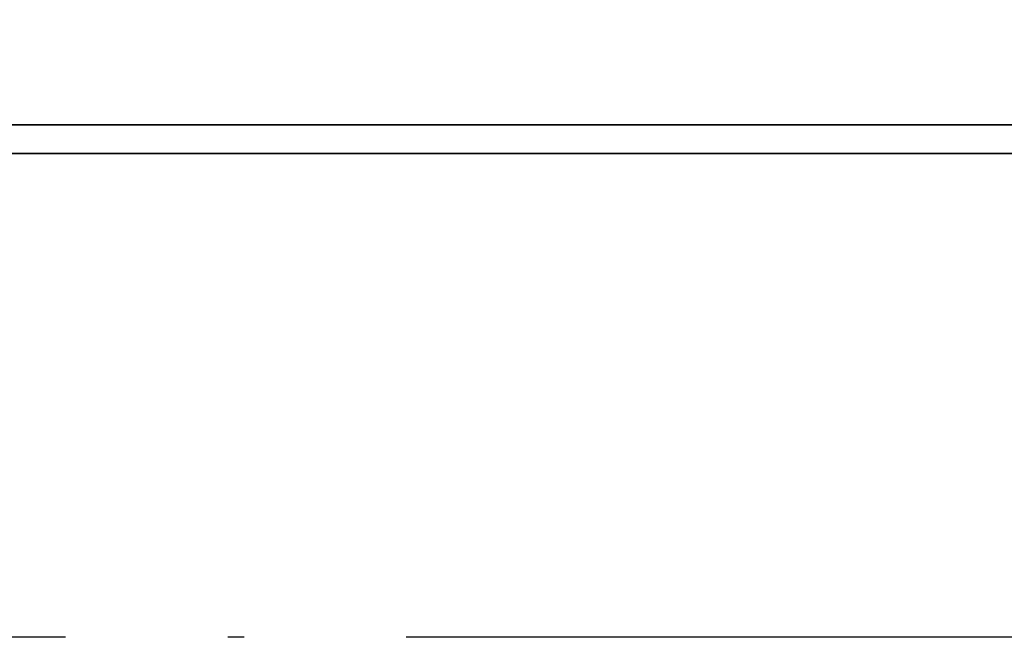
# Model space of a CAD drawing. Extents: x 904 to 1168, y 87 to 232.
# Tile 32 of 45: x 1132.31 to 1138.38, y 148.65 to 152.45. Entities that reach past the tile are written whole.
import ezdxf

# ---------------------------------------------------------------- set-up
doc = ezdxf.new("R2010")
doc.units = 0
doc.header["$MEASUREMENT"] = 0
doc.linetypes.add('CL-5', pattern=[7.1, 5, -1, 0.1, -1])
for name, color, linetype in [('CL', 1, 'CL-5'), ('DIM', 4, 'CONTINUOUS'), ('layer 1', 7, 'CONTINUOUS')]:
    doc.layers.add(name, color=color, linetype=linetype)

# ---------------------------------------------------------------- blocks, each defined once
blk = doc.blocks.new('TBI MOTION logo(完整正式版)')
at = {"layer": 'layer 1', "color": 22, "lineweight": 35}
blk.add_open_spline([(75.90875, -9.47875), (75.90875, -9.47875), (75.90875, -12.28625), (75.90875, -12.28625), (75.90875, -12.28625), (75.90875, -12.28625), (75.90875, -12.47875), (75.90875, -12.47875), (75.90875, -12.47875), (75.90875, -12.47875), (75.71625, -12.47875), (75.71625, -12.47875), (75.71625, -12.47875), (75.71625, -12.47875), (-88.32875, -12.47875), (-88.32875, -12.47875), (-88.32875, -12.47875), (-88.32875, -12.47875), (-88.32875, -13.29375), (-88.32875, -13.29375), (-88.32875, -13.29375), (-88.32875, -13.29375), (82.89125, -13.29375), (82.89125, -13.29375), (82.89125, -13.29375), (82.89125, -13.29375), (75.90875, -9.47875), (75.90875, -9.47875)], degree=3, knots=[0, 0, 0, 0, 0.14285714, 0.14285714, 0.14285714, 0.14285714, 0.28571429, 0.28571429, 0.28571429, 0.28571429, 0.42857143, 0.42857143, 0.42857143, 0.42857143, 0.57142857, 0.57142857, 0.57142857, 0.57142857, 0.71428571, 0.71428571, 0.71428571, 0.71428571, 0.85714286, 0.85714286, 0.85714286, 0.85714286, 1, 1, 1, 1], dxfattribs=at)

msp = doc.modelspace()

# ---------------------------------------------------------------- linework, layer by layer
at = {"layer": 'CL', "color": 7}
msp.add_line((1168.0926, 148.6472), (1072.1171, 148.6472), dxfattribs=at)

# ---------------------------------------------------------------- block references
at = {"layer": 'DIM', "xscale": 0.2159999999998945, "yscale": 0.2159999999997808, "zscale": 0.216}
msp.add_blockref('TBI MOTION logo(完整正式版)', (1131.0551, 154.5022), dxfattribs=at)

doc.saveas('drawing.dxf')
